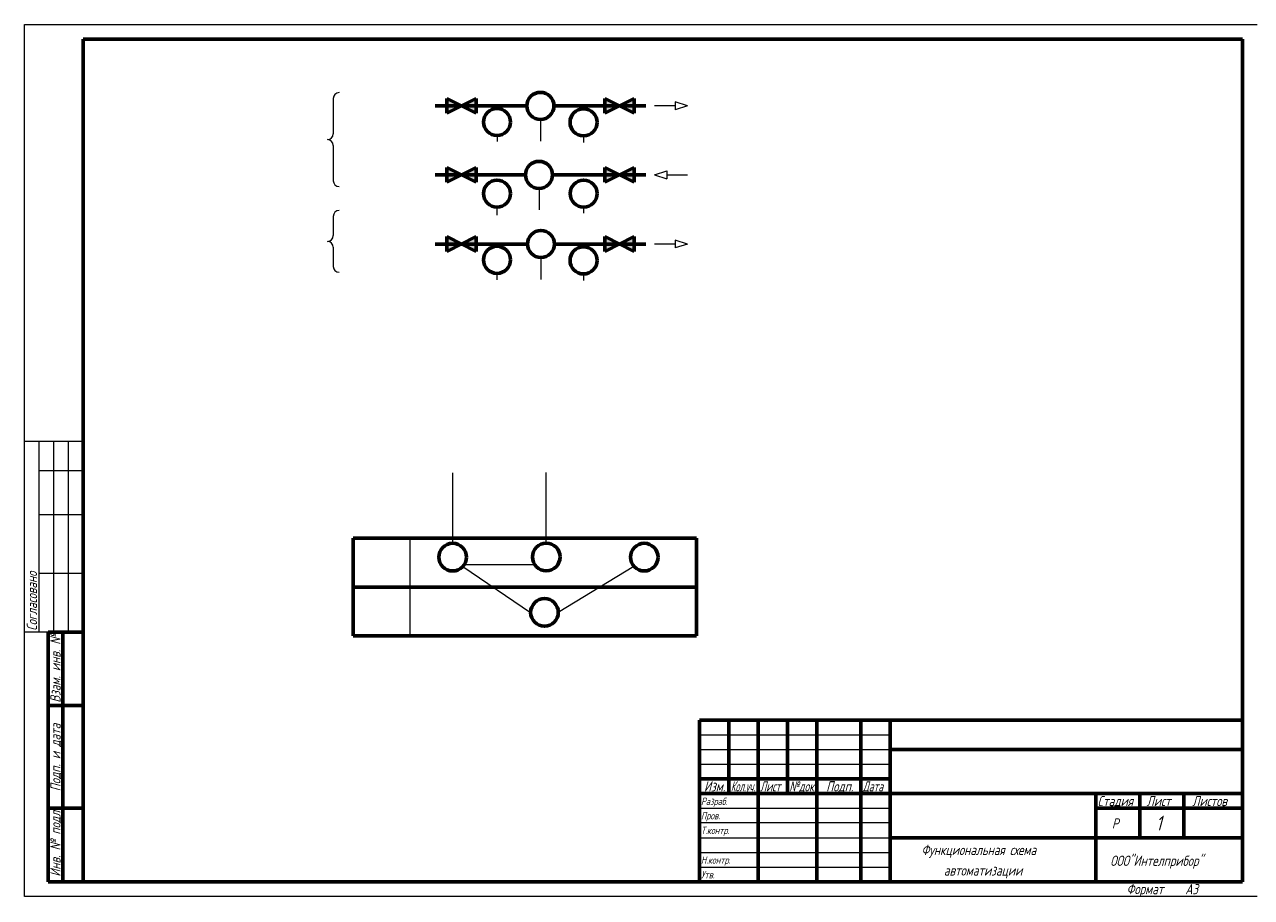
# Model space of a CAD drawing. Header units: millimetres. Extents: x 0 to 840, y 0 to 297.
# Tile 1 of 3: x 0 to 418, y 0 to 297. Entities that reach past the tile are written whole.
import ezdxf

# ---------------------------------------------------------------- set-up
doc = ezdxf.new("R2010")
doc.units = ezdxf.units.MM
doc.linetypes.add('K5LT_BASIC', pattern=[0])
doc.linetypes.add('K5LT_THIN', pattern=[0])
doc.layers.add('Системный слой', color=7, linetype='Continuous')
doc.styles.add('KTEXTSTYLE', font='gost_au.shx', dxfattribs={"width": 0.96, "height": 5})

# ---------------------------------------------------------------- blocks, each defined once
blk = doc.blocks.new('U25')
at = {"layer": 'Системный слой', "true_color": 0xffffff}
h = blk.add_hatch(color=7, dxfattribs=at)
h.paths.add_polyline_path([(143.9, 271.79), (143.9, 269.29), (143.9, 266.79), (148.9, 269.29)])
h.paths.add_polyline_path([(153.9, 271.79), (148.9, 269.29), (153.9, 266.79)])
at = {"layer": 'Системный слой', "color": 5, "linetype": 'K5LT_BASIC', "lineweight": 60, "true_color": 0x0000ff}
for p, q in [((143.9, 269.29), (143.9, 271.79)), ((143.9, 271.79), (153.9, 266.79)), ((153.9, 271.79), (143.9, 266.79)), ((153.9, 266.79), (153.9, 271.79)), ((143.9, 266.79), (143.9, 269.29))]:
    blk.add_line(p, q, dxfattribs=at)
blk = doc.blocks.new('U26')
at = {"layer": 'Системный слой', "color": 7, "linetype": 'K5LT_THIN', "lineweight": 18}
for p, q in [((221.71, 269.29), (214.69, 269.29)), ((225.9, 269.29), (221.71, 270.64)), ((221.71, 270.64), (221.71, 267.93)), ((225.9, 269.29), (221.71, 267.93))]:
    blk.add_line(p, q, dxfattribs=at)
blk = doc.blocks.new('U27')
at = {"layer": 'Системный слой', "color": 7, "linetype": 'K5LT_THIN', "lineweight": 18}
for p, q in [((214.69, 245.79), (218.88, 247.14)), ((218.88, 247.14), (218.88, 244.44)), ((214.69, 245.79), (218.88, 244.44)), ((218.88, 245.79), (225.9, 245.79))]:
    blk.add_line(p, q, dxfattribs=at)
blk = doc.blocks.new('U28')
at = {"layer": 'Системный слой', "color": 7, "linetype": 'K5LT_THIN', "lineweight": 18}
for p, q in [((221.71, 222.24), (214.69, 222.24)), ((225.9, 222.24), (221.71, 223.59)), ((221.71, 223.59), (221.71, 220.89)), ((225.9, 222.24), (221.71, 220.89))]:
    blk.add_line(p, q, dxfattribs=at)
blk = doc.blocks.new('U29')
at = {"layer": 'Системный слой', "true_color": 0xffffff}
h = blk.add_hatch(color=7, dxfattribs=at)
h.paths.add_polyline_path([(207.69, 271.79), (202.69, 269.29), (207.69, 266.79), (207.69, 269.29)])
h.paths.add_polyline_path([(197.69, 271.79), (197.69, 266.79), (202.69, 269.29)])
at = {"layer": 'Системный слой', "color": 5, "linetype": 'K5LT_BASIC', "lineweight": 60, "true_color": 0x0000ff}
for p, q in [((207.69, 271.79), (197.69, 266.79)), ((197.69, 266.79), (197.69, 271.79)), ((197.69, 271.79), (207.69, 266.79)), ((207.69, 269.29), (207.69, 271.79)), ((207.69, 266.79), (207.69, 269.29))]:
    blk.add_line(p, q, dxfattribs=at)
blk = doc.blocks.new('U30')
at = {"layer": 'Системный слой', "true_color": 0xffffff}
h = blk.add_hatch(color=7, dxfattribs=at)
h.paths.add_polyline_path([(143.9, 248.29), (143.9, 245.79), (143.9, 243.29), (148.9, 245.79)])
h.paths.add_polyline_path([(153.9, 248.29), (148.9, 245.79), (153.9, 243.29)])
at = {"layer": 'Системный слой', "color": 5, "linetype": 'K5LT_BASIC', "lineweight": 60, "true_color": 0x0000ff}
for p, q in [((143.9, 245.79), (143.9, 248.29)), ((143.9, 248.29), (153.9, 243.29)), ((153.9, 248.29), (143.9, 243.29)), ((153.9, 243.29), (153.9, 248.29)), ((143.9, 243.29), (143.9, 245.79))]:
    blk.add_line(p, q, dxfattribs=at)
blk = doc.blocks.new('U31')
at = {"layer": 'Системный слой', "true_color": 0xffffff}
h = blk.add_hatch(color=7, dxfattribs=at)
h.paths.add_polyline_path([(143.9, 224.74), (143.9, 222.24), (143.9, 219.74), (148.9, 222.24)])
h.paths.add_polyline_path([(153.9, 224.74), (148.9, 222.24), (153.9, 219.74)])
at = {"layer": 'Системный слой', "color": 5, "linetype": 'K5LT_BASIC', "lineweight": 60, "true_color": 0x0000ff}
for p, q in [((143.9, 222.24), (143.9, 224.74)), ((143.9, 224.74), (153.9, 219.74)), ((153.9, 224.74), (143.9, 219.74)), ((143.9, 219.74), (143.9, 222.24)), ((153.9, 219.74), (153.9, 224.74))]:
    blk.add_line(p, q, dxfattribs=at)
blk = doc.blocks.new('U32')
at = {"layer": 'Системный слой', "true_color": 0xffffff}
h = blk.add_hatch(color=7, dxfattribs=at)
h.paths.add_polyline_path([(197.69, 224.74), (197.69, 222.24), (197.69, 219.74), (202.69, 222.24)])
h.paths.add_polyline_path([(207.69, 224.74), (202.69, 222.24), (207.69, 219.74)])
at = {"layer": 'Системный слой', "color": 5, "linetype": 'K5LT_BASIC', "lineweight": 60, "true_color": 0x0000ff}
for p, q in [((197.69, 222.24), (197.69, 224.74)), ((197.69, 224.74), (207.69, 219.74)), ((207.69, 224.74), (197.69, 219.74)), ((197.69, 219.74), (197.69, 222.24)), ((207.69, 219.74), (207.69, 224.74))]:
    blk.add_line(p, q, dxfattribs=at)
blk = doc.blocks.new('U33')
at = {"layer": 'Системный слой', "true_color": 0xffffff}
h = blk.add_hatch(color=7, dxfattribs=at)
h.paths.add_polyline_path([(197.69, 248.29), (197.69, 245.79), (197.69, 243.29), (202.69, 245.79)])
h.paths.add_polyline_path([(207.69, 248.29), (202.69, 245.79), (207.69, 243.29)])
at = {"layer": 'Системный слой', "color": 5, "linetype": 'K5LT_BASIC', "lineweight": 60, "true_color": 0x0000ff}
for p, q in [((197.69, 245.79), (197.69, 248.29)), ((197.69, 248.29), (207.69, 243.29)), ((207.69, 248.29), (197.69, 243.29)), ((207.69, 243.29), (207.69, 248.29)), ((197.69, 243.29), (197.69, 245.79))]:
    blk.add_line(p, q, dxfattribs=at)
blk = doc.blocks.new('U48')
at = {"layer": 'Системный слой', "color": 7, "linetype": 'K5LT_THIN', "lineweight": 18}
for p, q in [((105.2, 271.8), (105.2, 259.8)), ((105.2, 255.8), (105.2, 243.8))]:
    blk.add_line(p, q, dxfattribs=at)
for centre, start, end in [((107.2, 271.8), 90, 180), ((103.2, 259.8), 270, 0), ((103.2, 255.8), 0, 90), ((107.2, 243.8), 180, 270)]:
    blk.add_arc(centre, 2, start, end, dxfattribs=at)
blk = doc.blocks.new('U49')
at = {"layer": 'Системный слой', "color": 7, "linetype": 'K5LT_THIN', "lineweight": 18}
for p, q in [((105.2, 231.64), (105.2, 225.11)), ((105.2, 221.11), (105.2, 214.59))]:
    blk.add_line(p, q, dxfattribs=at)
for centre, start, end in [((107.2, 231.64), 90, 180), ((103.2, 225.11), 270, 0), ((103.2, 221.11), 0, 90), ((107.2, 214.59), 180, 270)]:
    blk.add_arc(centre, 2, start, end, dxfattribs=at)

msp = doc.modelspace()

# ---------------------------------------------------------------- linework, layer by layer
at = {"color": 7, "linetype": 'K5LT_THIN', "lineweight": 18}
for p, q in [((0, 0), (0, 297)), ((0, 297), (420, 297)), ((20, 155), (0, 155)), ((5, 90), (5, 155)), ((10, 90), (10, 155)), ((15, 90), (15, 155)), ((20, 145), (5, 145)), ((20, 130), (5, 130)), ((20, 110), (5, 110)), ((20, 90), (0, 90)), ((230, 55), (295, 55)), ((230, 50), (295, 50)), ((230, 45), (295, 45)), ((230, 30), (295, 30)), ((230, 25.18), (295, 25.18)), ((230, 20), (295, 20)), ((230, 15), (295, 15)), ((230, 10), (295, 10)), ((420, 0), (0, 0))]:
    msp.add_line(p, q, dxfattribs=at)
at = {"color": 5, "linetype": 'K5LT_BASIC', "lineweight": 60, "true_color": 0x0000ff}
for p, q in [((20, 5), (20, 292)), ((20, 292), (415, 292)), ((415, 292), (415, 5)), ((8, 5), (8, 90)), ((20, 90), (8, 90)), ((13, 5), (13, 90)), ((20, 65), (8, 65)), ((230, 60), (415, 60)), ((230, 5), (230, 60)), ((240, 55), (240, 60)), ((250, 5), (250, 60)), ((260, 55), (260, 60)), ((270, 5), (270, 60)), ((285, 5), (285, 60)), ((295, 5), (295, 60)), ((240, 50), (240, 55)), ((260, 50), (260, 55)), ((240, 45), (240, 50)), ((260, 45), (260, 50)), ((295, 50), (365, 50)), ((365, 50), (415, 50)), ((240, 40), (240, 45)), ((260, 40), (260, 45)), ((230, 40), (250, 40)), ((240, 35), (240, 40)), ((250, 40), (270, 40)), ((260, 35), (260, 40)), ((270, 40), (285, 40)), ((285, 40), (295, 40)), ((230, 35), (250, 35)), ((250, 35), (270, 35)), ((270, 35), (285, 35)), ((285, 35), (295, 35)), ((295, 35), (365, 35)), ((365, 35), (415, 35)), ((365, 20), (365, 35)), ((380, 20), (380, 35)), ((395, 20), (395, 35)), ((20, 30), (8, 30)), ((365, 30), (380, 30)), ((380, 30), (395, 30)), ((395, 30), (415, 30)), ((295, 20), (365, 20)), ((365, 5), (365, 20)), ((365, 20), (415, 20)), ((20, 5), (8, 5)), ((415, 5), (20, 5))]:
    msp.add_line(p, q, dxfattribs=at)
at = {"layer": 'Системный слой', "color": 5, "linetype": 'K5LT_BASIC', "lineweight": 60, "true_color": 0x0000ff}
for p, q in [((139.9, 269.29), (171.18, 269.29)), ((139.9, 269.29), (171.18, 269.29)), ((180.4, 269.29), (211.69, 269.29)), ((139.9, 245.79), (170.7, 245.79)), ((179.92, 245.79), (211.69, 245.79)), ((139.9, 222.24), (171.36, 222.24)), ((180.57, 222.24), (211.69, 222.24)), ((112, 122), (229, 122)), ((112, 122), (112, 88.76)), ((229, 122), (229, 88.76)), ((112, 105.29), (229, 105.29)), ((112, 88.76), (229, 88.76))]:
    msp.add_line(p, q, dxfattribs=at)
at = {"layer": 'Системный слой', "color": 7, "linetype": 'K5LT_THIN', "lineweight": 18}
for p, q in [((175.79, 264.68), (175.79, 257.24)), ((161.01, 259.17), (161.01, 257.17)), ((190.48, 259.09), (190.48, 256.85)), ((175.31, 241.18), (175.31, 233.89)), ((160.97, 234.8), (160.97, 232.01)), ((190.51, 234.8), (190.51, 232.78)), ((175.96, 217.63), (175.96, 210.19)), ((160.91, 212.04), (160.91, 210.04)), ((190.48, 212.04), (190.48, 209.8)), ((145.89, 120.27), (145.89, 144.34)), ((177.77, 120.34), (177.77, 144.41)), ((131.33, 122), (131.33, 88.76)), ((149.86, 113.03), (173.84, 113.03)), ((149.39, 112.41), (172.45, 96.74)), ((207.64, 112.43), (181.88, 96.74))]:
    msp.add_line(p, q, dxfattribs=at)
at = {"layer": 'Системный слой', "color": 5, "linetype": 'K5LT_BASIC', "lineweight": 60, "true_color": 0x0000ff}
for centre, radius in [((175.79, 269.29), 4.61), ((161.01, 263.78), 4.61), ((190.48, 263.69), 4.61), ((175.31, 245.79), 4.61), ((160.97, 239.41), 4.61), ((190.51, 239.41), 4.61), ((175.96, 222.24), 4.61), ((161.01, 216.85), 4.61), ((190.48, 216.65), 4.61), ((145.89, 115.56), 4.71), ((177.77, 115.63), 4.71), ((211.17, 115.56), 4.71), ((177.17, 96.74), 4.71)]:
    msp.add_circle(centre, radius, dxfattribs=at)

# ---------------------------------------------------------------- block references
at = {"layer": 'Системный слой'}
for name in ['U48', 'U25', 'U29', 'U26', 'U30', 'U33', 'U27', 'U49', 'U31', 'U32', 'U28']:
    msp.add_blockref(name, (0, 0), dxfattribs=at)

# ---------------------------------------------------------------- texts
at = {"color": 7, "char_height": 2.5, "attachment_point": 1, "rotation": 90, "style": 'KTEXTSTYLE'}
for s, insert in [('\\H3.5;\\W0.965;\\Q15;\\Q15;Согласовано', (0.77, 90.5)), ('\\H3.5;\\W0.965;\\Q15;\\Q15;Взам. инв. №', (8.77, 65.98)), ('\\H3.5;\\W0.965;\\Q15;\\Q15;Подп. и дата', (8.77, 35.8)), ('\\H3.5;\\W0.965;\\Q15;\\Q15;Инв. № подл.', (8.77, 6.71))]:
    msp.add_mtext(s, dxfattribs=dict(at, insert=insert))
at = {"color": 7, "char_height": 2.5, "attachment_point": 1, "style": 'KTEXTSTYLE'}
for s, insert in [('\\H3.5;\\W0.965;\\Q15;\\Q15;Изм.', (231.53, 39.23)), ('\\H3.5;\\W0.965;\\Q15;\\Q15;\\W0.735;Кол.уч.', (240.65, 39.23)), ('\\H3.5;\\W0.965;\\Q15;\\Q15;\\W0.816;Лист', (250.6, 39.23)), ('\\H3.5;\\W0.965;\\Q15;\\Q15;\\W0.859;№док.', (260.57, 39.23)), ('\\H3.5;\\W0.965;\\Q15;\\Q15;Подп.', (273.15, 39.23)), ('\\H3.5;\\W0.965;\\Q15;\\Q15;\\W0.816;Дата', (285.6, 39.23)), ('\\H3.5;\\W0.965;\\Q15;\\Q15;\\H2.50;Разраб.', (230.5, 33.63)), ('\\H3.5;\\W0.965;\\Q15;\\Q15;Стадия', (365.66, 34.23)), ('\\H3.5;\\W0.965;\\Q15;\\Q15;Лист', (382.33, 34.23)), ('\\H3.5;\\W0.965;\\Q15;\\Q15;Листов', (397.88, 34.23)), ('\\H3.5;\\W0.965;\\Q15;\\Q15;\\H2.50;Пров.', (230.5, 28.73)), ('\\H3.5;\\W0.965;\\Q15;\\Q15;Р', (370.52, 26.58)), ('\\H3.5;\\W0.965;\\Q15;\\Q15;\\H5.00;1', (385.53, 27.47)), ('\\H3.5;\\W0.965;\\Q15;\\Q15;\\H2.50;Т.контр.', (230.5, 23.73)), ('\\H3.5;\\W0.965;\\Q15;\\Q15;Функциональная схема', (305.61, 17.58)), ('\\H3.5;\\W0.965;\\Q15;\\Q15;\\H2.50;Н.контр.', (230.5, 13.63)), ('\\H3.5;\\W0.965;\\Q15;\\Q15;ООО"Интелприбор"', (369.96, 13.88)), ('\\H3.5;\\W0.965;\\Q15;\\Q15;\\H2.50;Утв.', (230.5, 8.63)), ('\\H3.5;\\W0.965;\\Q15;\\Q15;автоматизации', (313.25, 10.58)), ('\\H3.5;\\W0.965;\\Q15;\\Q15;Формат', (375.5, 4.23)), ('\\H3.5;\\W0.965;\\Q15;\\Q15;A3', (395.5, 4.23))]:
    msp.add_mtext(s, dxfattribs=dict(at, insert=insert))

doc.saveas('drawing.dxf')
